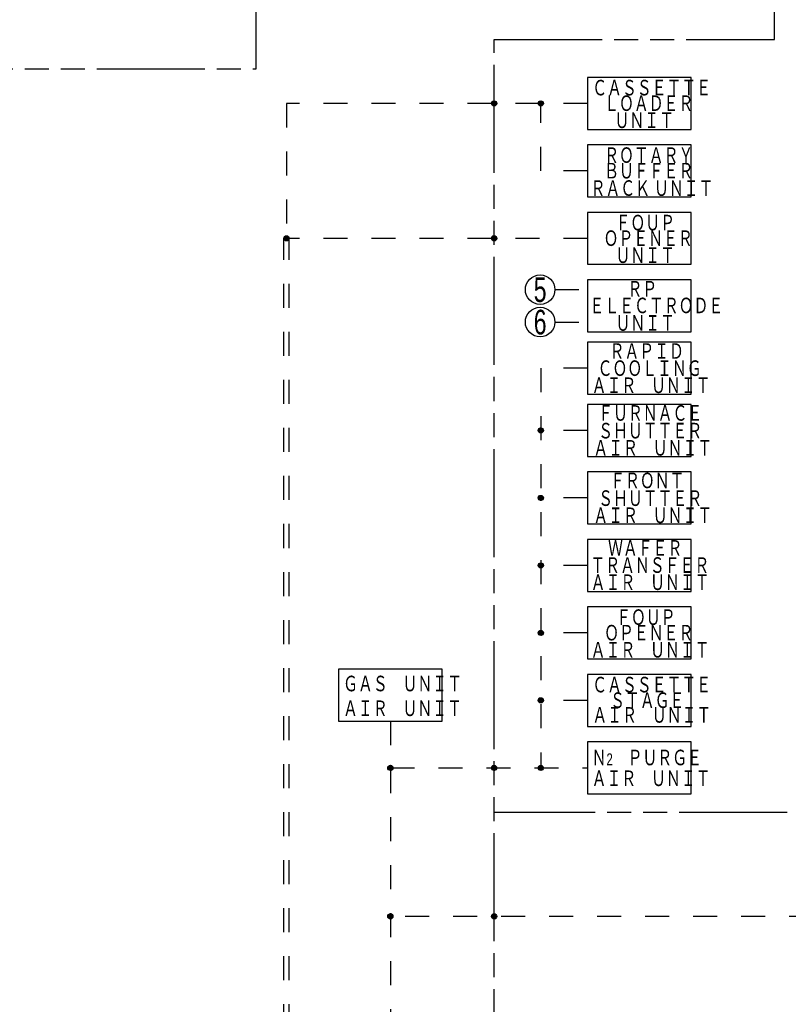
# Model space of a CAD drawing. Header units: millimetres. Extents: x 0 to 840, y 0 to 591.
# Tile 14 of 30: x 297 to 445, y 219 to 409. Entities that reach past the tile are written whole.
import ezdxf

# ---------------------------------------------------------------- set-up
doc = ezdxf.new("R2010")
doc.units = ezdxf.units.MM
doc.header["$LTSCALE"] = 46.255
doc.linetypes.add('DOT', pattern=[0.2, 0.1, -0.1])
doc.linetypes.add('PHANTOM', pattern=[0.8, 0.45, -0.05, 0.1, -0.05, 0.1, -0.05])
for name, color, linetype in [('0001_01', 7, 'CONTINUOUS'), ('0001_03', 7, 'CONTINUOUS'), ('0001_04', 7, 'CONTINUOUS'), ('0013_01', 7, 'CONTINUOUS')]:
    doc.layers.add(name, color=color, linetype=linetype)
doc.styles.add('TEXTSTYLE_2', font='txt', dxfattribs={"width": 0.7})

msp = doc.modelspace()

# ---------------------------------------------------------------- linework, layer by layer
at = {"layer": '0001_01', "color": 2, "linetype": 'PHANTOM'}
for p, q in [((442.48, 405.28), (442.48, 552.59)), ((388.41, 157.59), (388.41, 405.28)), ((388.41, 405.28), (442.48, 405.28)), ((666.93, 256.39), (388.41, 256.39))]:
    msp.add_line(p, q, dxfattribs=at)
at = {"layer": '0001_01', "color": 2, "linetype": 'Continuous'}
for p, q in [((406.41, 398), (406.41, 388)), ((426.41, 398), (406.41, 398)), ((426.41, 388), (426.41, 398)), ((406.41, 388), (426.41, 388)), ((406.41, 385), (406.41, 375)), ((426.41, 385), (406.41, 385)), ((426.41, 375), (426.41, 385)), ((406.41, 375), (426.41, 375)), ((406.41, 372), (406.41, 362)), ((426.41, 372), (406.41, 372)), ((426.41, 362), (426.41, 372)), ((406.41, 362), (426.41, 362)), ((406.41, 359), (406.41, 349)), ((426.41, 359), (406.41, 359)), ((426.41, 349), (426.41, 359)), ((406.41, 349), (426.41, 349)), ((406.41, 347), (406.41, 337)), ((426.41, 347), (406.41, 347)), ((426.41, 337), (426.41, 347)), ((406.41, 337), (426.41, 337)), ((406.41, 335), (406.41, 325)), ((426.41, 335), (406.41, 335)), ((426.41, 325), (426.41, 335)), ((406.41, 325), (426.41, 325)), ((406.41, 322), (406.41, 312)), ((426.41, 322), (406.41, 322)), ((426.41, 312), (426.41, 322)), ((406.41, 312), (426.41, 312)), ((406.41, 309), (406.41, 299)), ((426.41, 309), (406.41, 309)), ((426.41, 299), (426.41, 309)), ((406.41, 299), (426.41, 299)), ((406.41, 296), (406.41, 286)), ((426.41, 296), (406.41, 296)), ((426.41, 286), (426.41, 296)), ((406.41, 286), (426.41, 286)), ((358.41, 284), (358.41, 274)), ((378.41, 284), (358.41, 284)), ((378.41, 274), (378.41, 284)), ((406.41, 283), (406.41, 273)), ((426.41, 283), (406.41, 283)), ((426.41, 273), (426.41, 283)), ((358.41, 274), (378.41, 274)), ((406.41, 273), (426.41, 273)), ((426.41, 270), (406.41, 270)), ((406.41, 270), (406.41, 260)), ((426.41, 260), (426.41, 270)), ((406.41, 260), (426.41, 260))]:
    msp.add_line(p, q, dxfattribs=at)
at = {"layer": '0001_01', "color": 2, "linetype": 'DOT'}
for p, q in [((348.41, 393), (348.41, 367.5)), ((406.41, 393), (348.41, 393)), ((397.41, 380), (397.41, 393)), ((406.41, 380), (397.41, 380)), ((347.91, 187.09), (347.91, 367)), ((406.41, 367), (348.41, 367)), ((348.91, 187.09), (348.91, 367)), ((400.13, 357.12), (406.41, 357.12)), ((400.13, 350.88), (406.41, 350.88)), ((397.41, 342), (397.41, 265)), ((406.41, 342), (397.41, 342)), ((406.41, 330), (397.41, 330)), ((406.41, 317), (397.41, 317)), ((406.41, 304), (397.41, 304)), ((406.41, 291), (397.41, 291)), ((406.41, 278), (397.41, 278)), ((368.41, 274), (368.41, 212.78)), ((368.41, 265), (406.41, 265)), ((505.43, 236.39), (368.41, 236.39))]:
    msp.add_line(p, q, dxfattribs=at)
at = {"layer": '0001_01', "color": 2, "linetype": 'Continuous'}
for centre, radius in [((388.41, 393), 0.5), ((397.41, 393), 0.5), ((348.41, 367), 0.5), ((388.41, 367), 0.5), ((397.28, 357.12), 2.85), ((397.28, 350.88), 2.85), ((397.41, 330), 0.5), ((397.41, 317), 0.5), ((397.41, 304), 0.5), ((397.41, 291), 0.5), ((397.41, 278), 0.5), ((368.41, 265), 0.5), ((388.41, 265), 0.5), ((397.41, 265), 0.5), ((368.41, 236.39), 0.5), ((388.41, 236.39), 0.5)]:
    msp.add_circle(centre, radius, dxfattribs=at)
at = {"layer": '0001_04', "color": 5, "linetype": 'Continuous'}
for p, q in [((387.91, 393.03), (388.38, 393.5)), ((387.92, 392.9), (388.51, 393.49)), ((387.95, 392.79), (388.62, 393.45)), ((387.96, 393.22), (388.19, 393.45)), ((388.01, 392.7), (388.71, 393.4)), ((388.07, 392.63), (388.78, 393.33)), ((388.16, 392.57), (388.84, 393.25)), ((388.25, 392.52), (388.88, 393.15)), ((388.37, 392.5), (388.91, 393.04)), ((388.53, 392.51), (388.9, 392.88)), ((396.91, 392.98), (397.43, 393.5)), ((396.93, 393.14), (397.27, 393.48)), ((396.93, 392.86), (397.55, 393.48)), ((396.97, 392.76), (397.65, 393.44)), ((397.03, 392.67), (397.74, 393.38)), ((397.1, 392.6), (397.8, 393.31)), ((397.19, 392.55), (397.86, 393.22)), ((397.29, 392.51), (397.9, 393.11)), ((397.42, 392.5), (397.91, 392.99)), ((397.6, 392.54), (397.87, 392.81)), ((347.91, 367.03), (348.38, 367.5)), ((347.92, 366.9), (348.51, 367.49)), ((347.95, 366.79), (348.62, 367.45)), ((347.96, 367.22), (348.19, 367.45)), ((348.01, 366.7), (348.71, 367.4)), ((348.07, 366.63), (348.78, 367.33)), ((348.16, 366.57), (348.84, 367.25)), ((348.25, 366.52), (348.88, 367.16)), ((348.37, 366.5), (348.91, 367.04)), ((348.53, 366.51), (348.9, 366.88)), ((387.91, 367.01), (388.4, 367.5)), ((387.92, 366.88), (388.53, 367.49)), ((387.94, 367.18), (388.23, 367.47)), ((387.96, 366.78), (388.63, 367.45)), ((388.02, 366.69), (388.72, 367.39)), ((388.09, 366.62), (388.79, 367.32)), ((388.17, 366.56), (388.85, 367.24)), ((388.27, 366.52), (388.89, 367.14)), ((388.39, 366.5), (388.91, 367.02)), ((388.56, 366.52), (388.89, 366.85)), ((396.91, 330.05), (397.36, 330.5)), ((396.92, 329.91), (397.5, 330.49)), ((396.95, 329.8), (397.61, 330.46)), ((396.98, 330.26), (397.15, 330.43)), ((397, 329.71), (397.7, 330.41)), ((397.07, 329.64), (397.77, 330.34)), ((397.15, 329.57), (397.83, 330.26)), ((397.24, 329.53), (397.88, 330.17)), ((397.36, 329.5), (397.91, 330.05)), ((397.5, 329.51), (397.9, 329.9)), ((396.91, 317.03), (397.37, 317.5)), ((396.92, 316.9), (397.51, 317.49)), ((396.95, 316.79), (397.61, 317.46)), ((396.97, 317.23), (397.18, 317.44)), ((397.01, 316.71), (397.7, 317.4)), ((397.07, 316.63), (397.78, 317.34)), ((397.15, 316.57), (397.84, 317.26)), ((397.25, 316.53), (397.88, 317.16)), ((397.37, 316.5), (397.91, 317.04)), ((397.52, 316.51), (397.9, 316.89)), ((396.91, 304.02), (397.39, 304.5)), ((396.92, 303.89), (397.52, 304.49)), ((396.96, 304.21), (397.2, 304.45)), ((396.96, 303.79), (397.62, 304.45)), ((397.01, 303.7), (397.71, 304.4)), ((397.08, 303.63), (397.78, 304.33)), ((397.16, 303.57), (397.84, 304.25)), ((397.26, 303.52), (397.89, 304.15)), ((397.38, 303.5), (397.91, 304.03)), ((397.53, 303.51), (397.89, 303.88)), ((396.91, 291.01), (397.4, 291.5)), ((396.92, 290.88), (397.52, 291.49)), ((396.95, 291.19), (397.22, 291.46)), ((396.96, 290.78), (397.63, 291.45)), ((397.01, 290.69), (397.72, 291.39)), ((397.08, 290.62), (397.79, 291.33)), ((397.17, 290.56), (397.85, 291.24)), ((397.27, 290.52), (397.89, 291.14)), ((397.39, 290.5), (397.91, 291.02)), ((397.55, 290.52), (397.89, 290.86)), ((396.91, 278), (397.41, 278.5)), ((396.92, 277.88), (397.53, 278.48)), ((396.94, 278.17), (397.23, 278.47)), ((396.96, 277.77), (397.64, 278.45)), ((397.02, 277.69), (397.72, 278.39)), ((397.09, 277.62), (397.79, 278.32)), ((397.17, 277.56), (397.85, 278.24)), ((397.27, 277.52), (397.89, 278.13)), ((397.4, 277.5), (397.91, 278.01)), ((397.56, 277.52), (397.89, 277.85)), ((367.91, 264.98), (368.43, 265.5)), ((367.97, 264.76), (368.65, 265.44)), ((368.1, 264.61), (368.8, 265.31)), ((368.29, 264.51), (368.89, 265.12)), ((368.59, 264.53), (368.87, 264.82)), ((387.91, 265.04), (388.37, 265.5)), ((387.92, 264.91), (388.5, 265.49)), ((387.95, 264.8), (388.61, 265.46)), ((387.98, 265.25), (388.16, 265.43)), ((388, 264.71), (388.7, 265.41)), ((388.07, 264.63), (388.77, 265.34)), ((388.15, 264.57), (388.84, 265.26)), ((388.24, 264.53), (388.88, 265.16)), ((388.36, 264.5), (388.91, 265.05)), ((388.51, 264.51), (388.9, 264.9)), ((396.91, 264.99), (397.42, 265.5)), ((396.93, 264.87), (397.54, 265.48)), ((396.93, 265.16), (397.25, 265.47)), ((396.97, 264.77), (397.64, 265.44)), ((397.02, 264.68), (397.73, 265.38)), ((397.1, 264.61), (397.8, 265.31)), ((397.18, 264.55), (397.85, 265.23)), ((397.28, 264.52), (397.89, 265.13)), ((397.41, 264.5), (397.91, 265)), ((397.58, 264.53), (397.88, 264.83)), ((367.91, 236.42), (368.38, 236.89)), ((367.96, 236.18), (368.62, 236.84)), ((368.08, 236.02), (368.78, 236.72)), ((368.25, 235.91), (368.88, 236.54)), ((368.53, 235.9), (368.9, 236.27)), ((387.91, 236.34), (388.46, 236.88)), ((387.92, 236.48), (388.31, 236.88)), ((387.94, 236.22), (388.58, 236.86)), ((387.98, 236.12), (388.67, 236.81)), ((388.05, 236.04), (388.75, 236.75)), ((388.12, 235.98), (388.82, 236.68)), ((388.21, 235.93), (388.87, 236.59)), ((388.32, 235.9), (388.9, 236.48)), ((388.46, 235.89), (388.91, 236.34)), ((388.67, 235.96), (388.84, 236.13))]:
    msp.add_line(p, q, dxfattribs=at)
at = {"layer": '0013_01', "color": 2, "linetype": 'PHANTOM'}
for p, q in [((342.52, 399.66), (342.52, 545.29)), ((274.84, 399.66), (342.52, 399.66))]:
    msp.add_line(p, q, dxfattribs=at)

# ---------------------------------------------------------------- texts
at = {"layer": '0001_03', "color": 4, "linetype": 'Continuous', "line_spacing_factor": 0.675, "style": 'TEXTSTYLE_2'}
for s, insert, char_height, width, attachment_point in [('ＣＡＳＳＥＴＴＥ', (407.32, 397.54), 3, 33, 1), ('ＬＯＡＤＥＲ', (409.62, 394.54), 3, 24.75, 1), ('ＵＮＩＴ', (411.62, 391.26), 3, 16.5, 1), ('ＲＯＴＡＲＹ', (409.62, 384.54), 3, 24.75, 1), ('ＢＵＦＦＥＲ', (409.62, 381.54), 3, 24.75, 1), ('ＲＡＣＫ ＵＮＩＴ', (407, 378.19), 3, 35.1, 1), ('ＦＯＵＰ', (411.81, 371.54), 3, 16.5, 1), ('ＯＰＥＮＥＲ', (409.51, 368.54), 3, 24.75, 1), ('ＵＮＩＴ', (411.81, 365.26), 3, 16.5, 1), ('5', (397.28, 359.5), 4.75, 3.325, 2), ('ＲＰ', (414.11, 358.8), 3, 8.25, 1), ('ＥＬＥＣＴＲＯＤＥ', (406.79, 355.58), 3, 37.125, 1), ('6', (397.28, 353.25), 4.75, 3.325, 2), ('ＵＮＩＴ', (411.81, 352.2), 3, 16.5, 1), ('ＲＡＰＩＤ', (410.66, 346.8), 3, 20.625, 1), ('ＣＯＯＬＩＮＧ', (408.36, 343.5), 3, 28.875, 1), ('ＡＩＲ\u3000ＵＮＩＴ', (407.21, 340.2), 3, 33, 1), ('ＦＵＲＮＡＣＥ', (408.47, 334.87), 3, 28.875, 1), ('ＳＨＵＴＴＥＲ', (408.47, 331.46), 3, 28.875, 1), ('ＡＩＲ\u3000ＵＮＩＴ', (407.53, 328.15), 3, 33, 1), ('ＦＲＯＮＴ', (410.77, 321.87), 3, 20.625, 1), ('ＳＨＵＴＴＥＲ', (408.47, 318.46), 3, 28.875, 1), ('ＡＩＲ\u3000ＵＮＩＴ', (407.53, 315.15), 3, 33, 1), ('ＷＡＦＥＲ', (410.37, 308.87), 3, 20.625, 1), ('ＴＲＡＮＳＦＥＲ', (406.96, 305.57), 3, 33, 1), ('ＡＩＲ\u3000ＵＮＩＴ', (407.02, 302.26), 3, 33, 1), ('ＦＯＵＰ', (411.92, 295.54), 3, 16.5, 1), ('ＯＰＥＮＥＲ', (409.62, 292.54), 3, 24.75, 1), ('ＡＩＲ\u3000ＵＮＩＴ', (407.02, 289.26), 3, 33, 1), ('ＧＡＳ\u3000ＵＮＩＴ', (359.31, 282.75), 3, 33, 1), ('ＣＡＳＳＥＴＴＥ', (407.32, 282.54), 3, 33, 1), ('ＳＴＡＧＥ', (410.77, 279.54), 3, 20.625, 1), ('ＡＩＲ\u3000ＵＮＩＴ', (359.3, 277.99), 3, 33, 1), ('ＡＩＲ\u3000ＵＮＩＴ', (407.35, 276.7), 3, 33, 1), ('Ｎ\\H2.3;2\\H3.0;\u3000ＰＵＲＧＥ', (407.21, 268.5), 3, 30.985, 1), ('ＡＩＲ\u3000ＵＮＩＴ', (407.21, 264.5), 3, 33, 1)]:
    msp.add_mtext(s, dxfattribs=dict(at, insert=insert, char_height=char_height, width=width, attachment_point=attachment_point))

doc.saveas('drawing.dxf')
